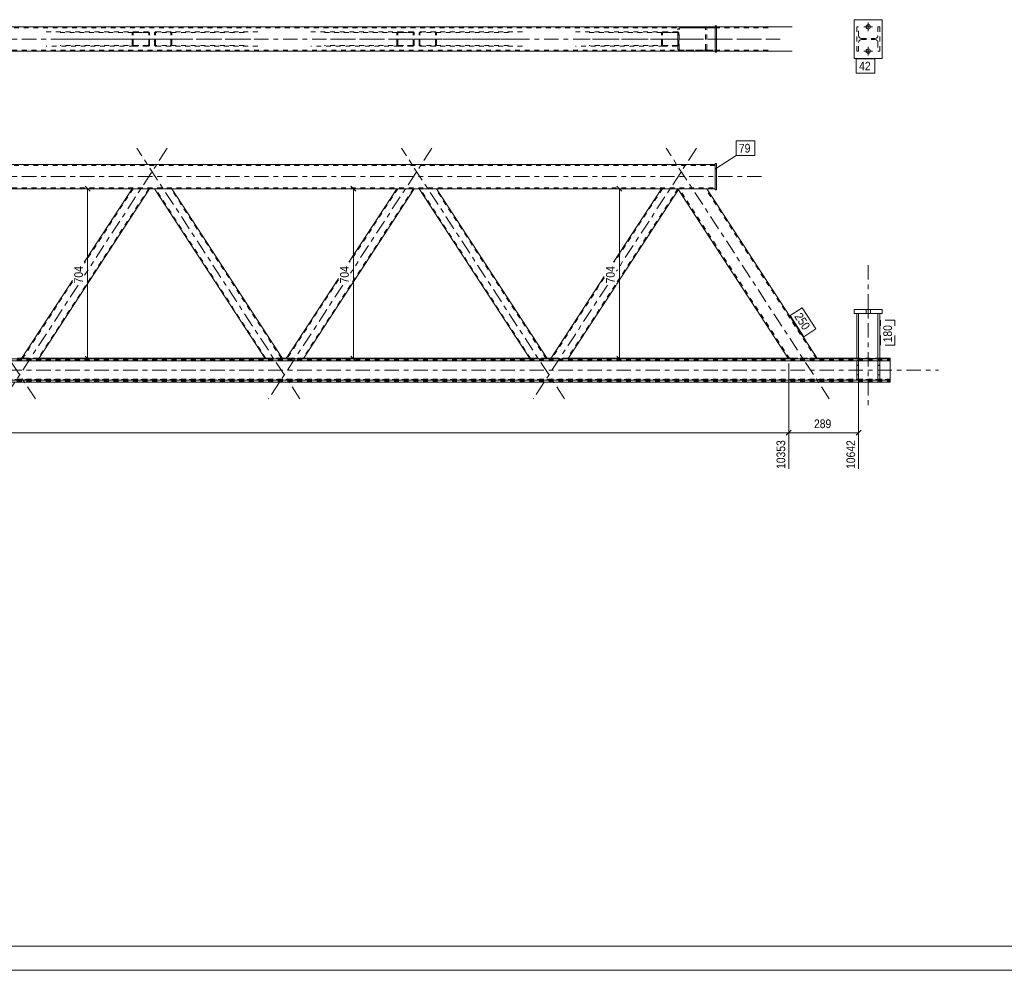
# Model space of a CAD drawing. Header units: millimetres. Extents: x 0 to 914, y 0 to 420.
# Tile 4 of 10: x 500 to 704, y 0 to 197. Entities that reach past the tile are written whole.
import ezdxf

# ---------------------------------------------------------------- set-up
doc = ezdxf.new("R2010")
doc.units = ezdxf.units.MM
for name, pattern in [('XKITLINE00', [0]), ('XKITLINE01', [4, 1, -1, 1, -1]), ('XKITLINE02', [4, 2, -2]), ('XKITLINE03', [6, 3, -1, 1, -1])]:
    doc.linetypes.add(name, pattern=pattern)
for name, color, linetype, lineweight in [('Arkusz rysunku', 3, 'Continuous', 0), ('Element', 2, 'Continuous', 0), ('Wymiar', 4, 'Continuous', 0), ('Znak elementu', 2, 'Continuous', 0), ('Śruba', 3, 'Continuous', 0)]:
    doc.layers.add(name, color=color, linetype=linetype, lineweight=lineweight)
doc.styles.add('ARIAL', font='ARIAL.TTF')

msp = doc.modelspace()

# ---------------------------------------------------------------- linework, layer by layer
at = {"layer": 'Arkusz rysunku', "linetype": 'XKITLINE00', "lineweight": 0}
for p, q in [((5, 5), (909, 5)), ((0, 0), (914, 0))]:
    msp.add_line(p, q, dxfattribs=at)
at = {"layer": 'Element', "linetype": 'XKITLINE00', "lineweight": 0}
for p, q in [((672.78, 188.72), (672.78, 196.72)), ((672.78, 196.72), (678.58, 196.72)), ((678.58, 196.72), (678.58, 188.72)), ((644, 195.22), (174.62, 195.22)), ((644.3, 195.47), (644, 195.47)), ((644, 195.47), (644, 189.97)), ((644.3, 189.97), (644.3, 195.47)), ((659.97, 195.22), (644.3, 195.22)), ((174.62, 190.22), (644, 190.22)), ((636.78, 190.22), (636.8, 190.22)), ((644, 190.22), (636.8, 190.22)), ((641.81, 190.22), (641.82, 190.22)), ((644, 189.97), (644.3, 189.97)), ((659.97, 190.22), (644.3, 190.22)), ((678.58, 188.72), (672.78, 188.72)), ((174.62, 166.74), (644, 166.74)), ((644, 161.49), (644, 166.99)), ((644, 166.99), (644.3, 166.99)), ((644.3, 166.99), (644.3, 161.49)), ((636.32, 161.74), (182.24, 161.74)), ((527.01, 161.74), (504.13, 126.58)), ((523.43, 161.74), (513.52, 146.52)), ((550.91, 126.58), (528.03, 161.74)), ((554.49, 126.58), (531.61, 161.74)), ((581.74, 161.74), (558.87, 126.58)), ((578.17, 161.74), (568.26, 146.52)), ((605.65, 126.58), (582.77, 161.74)), ((609.23, 126.58), (586.35, 161.74)), ((632.91, 161.74), (623, 146.52)), ((636.4, 161.61), (623.59, 141.93)), ((659.21, 126.55), (636.32, 161.74)), ((636.35, 161.74), (636.32, 161.74)), ((636.61, 161.74), (636.35, 161.74)), ((642.28, 161.74), (636.61, 161.74)), ((644, 161.74), (642.28, 161.74)), ((665.18, 126.55), (642.28, 161.74)), ((644.3, 161.49), (644, 161.49)), ((511.07, 142.76), (500.55, 126.58)), ((566.07, 143.16), (555.29, 126.58)), ((621.07, 143.56), (610.02, 126.58)), ((623.5, 141.79), (613.6, 126.58)), ((672.78, 136.75), (672.78, 135.95)), ((678.58, 136.75), (672.78, 136.75)), ((678.58, 135.95), (678.58, 136.75)), ((672.78, 135.95), (678.58, 135.95)), ((673.28, 135.95), (673.28, 126.54)), ((673.68, 126.54), (673.68, 135.95)), ((677.68, 135.95), (677.68, 126.54)), ((678.08, 126.54), (678.08, 135.95)), ((659.69, 126.54), (157.67, 126.54)), ((500.62, 126.7), (499.68, 126.7)), ((500.57, 126.58), (500.55, 126.58)), ((500.65, 126.58), (500.57, 126.58)), ((500.76, 126.57), (500.65, 126.58)), ((500.9, 126.57), (500.76, 126.57)), ((500.9, 126.57), (503.76, 126.57)), ((503.9, 126.57), (503.76, 126.57)), ((504.02, 126.58), (503.9, 126.57)), ((504.1, 126.58), (504.02, 126.58)), ((504.13, 126.58), (504.1, 126.58)), ((550.84, 126.7), (504.2, 126.7)), ((550.94, 126.58), (550.91, 126.58)), ((551.02, 126.58), (550.94, 126.58)), ((551.14, 126.57), (551.02, 126.58)), ((551.28, 126.57), (551.14, 126.57)), ((551.28, 126.57), (554.14, 126.57)), ((554.28, 126.57), (554.14, 126.57)), ((554.39, 126.58), (554.28, 126.57)), ((554.47, 126.58), (554.39, 126.58)), ((555.36, 126.7), (554.42, 126.7)), ((554.49, 126.58), (554.47, 126.58)), ((555.31, 126.58), (555.29, 126.58)), ((555.39, 126.58), (555.31, 126.58)), ((555.5, 126.57), (555.39, 126.58)), ((555.64, 126.57), (555.5, 126.57)), ((555.64, 126.57), (558.5, 126.57)), ((558.64, 126.57), (558.5, 126.57)), ((558.76, 126.58), (558.64, 126.57)), ((558.84, 126.58), (558.76, 126.58)), ((558.87, 126.58), (558.84, 126.58)), ((605.57, 126.7), (558.94, 126.7)), ((605.68, 126.58), (605.65, 126.58)), ((605.76, 126.58), (605.68, 126.58)), ((605.88, 126.57), (605.76, 126.58)), ((606.01, 126.57), (605.88, 126.57)), ((606.01, 126.57), (608.88, 126.57)), ((609.01, 126.57), (608.88, 126.57)), ((609.13, 126.58), (609.01, 126.57)), ((609.2, 126.58), (609.13, 126.58)), ((610.1, 126.7), (609.15, 126.7)), ((609.23, 126.58), (609.2, 126.58)), ((610.05, 126.58), (610.02, 126.58)), ((610.13, 126.58), (610.05, 126.58)), ((610.24, 126.57), (610.13, 126.58)), ((610.38, 126.57), (610.24, 126.57)), ((610.38, 126.57), (613.24, 126.57)), ((613.38, 126.57), (613.24, 126.57)), ((613.5, 126.58), (613.38, 126.57)), ((613.57, 126.58), (613.5, 126.58)), ((613.6, 126.58), (613.57, 126.58)), ((659.12, 126.7), (613.68, 126.7)), ((659.25, 126.55), (659.21, 126.55)), ((659.36, 126.55), (659.25, 126.55)), ((659.52, 126.54), (659.36, 126.55)), ((659.7, 126.54), (659.52, 126.54)), ((664.71, 126.54), (659.7, 126.54)), ((659.7, 126.54), (664.71, 126.54)), ((664.89, 126.54), (664.71, 126.54)), ((664.72, 126.54), (680.18, 126.54)), ((665.05, 126.55), (664.89, 126.54)), ((665.15, 126.55), (665.05, 126.55)), ((673.28, 126.7), (665.09, 126.7)), ((665.18, 126.55), (665.15, 126.55)), ((673.28, 126.54), (673.68, 126.54)), ((673.72, 126.6), (673.68, 126.6)), ((673.85, 126.61), (673.72, 126.6)), ((674.05, 126.61), (673.85, 126.61)), ((674.28, 126.62), (674.05, 126.61)), ((674.28, 126.62), (677.08, 126.62)), ((677.31, 126.61), (677.08, 126.62)), ((677.5, 126.61), (677.31, 126.61)), ((677.63, 126.6), (677.5, 126.61)), ((677.68, 126.6), (677.63, 126.6)), ((677.68, 126.54), (678.08, 126.54)), ((680.18, 126.7), (678.08, 126.7)), ((680.18, 126.7), (680.18, 122.39)), ((141.58, 126.14), (680.18, 126.14)), ((673.28, 126.12), (673.28, 126.14)), ((673.28, 126.12), (673.68, 126.12)), ((673.28, 126.12), (673.28, 122.17)), ((673.68, 126.12), (673.68, 126.14)), ((673.68, 126.12), (673.68, 122.17)), ((677.68, 126.12), (677.68, 126.14)), ((677.68, 126.12), (678.08, 126.12)), ((677.68, 126.12), (677.68, 122.17)), ((678.08, 126.12), (678.08, 126.14)), ((678.08, 126.12), (678.08, 122.17)), ((680.18, 121.74), (680.18, 122.39)), ((141.58, 122.14), (680.18, 122.14)), ((141.58, 121.74), (680.18, 121.74)), ((673.68, 122.17), (673.28, 122.17)), ((678.08, 122.17), (677.68, 122.17))]:
    msp.add_line(p, q, dxfattribs=at)
at = {"layer": 'Element', "linetype": 'XKITLINE01', "lineweight": 0}
for p, q in [((644, 195.02), (174.62, 195.02)), ((505.63, 194.22), (523.78, 194.22)), ((508.49, 194.07), (526.65, 194.07)), ((523.45, 194.03), (523.43, 193.92)), ((523.43, 191.52), (523.43, 193.92)), ((523.53, 194.13), (523.45, 194.03)), ((523.65, 194.2), (523.53, 194.13)), ((523.61, 193.92), (523.62, 193.98)), ((523.61, 191.52), (523.61, 193.92)), ((523.62, 193.98), (523.66, 194.03)), ((523.78, 194.22), (523.65, 194.2)), ((523.66, 194.03), (523.72, 194.06)), ((523.72, 194.06), (523.78, 194.07)), ((523.78, 194.22), (526.65, 194.22)), ((526.65, 194.07), (523.78, 194.07)), ((526.78, 194.2), (526.65, 194.22)), ((526.65, 194.07), (526.72, 194.06)), ((526.72, 194.06), (526.77, 194.03)), ((526.77, 194.03), (526.81, 193.98)), ((526.9, 194.13), (526.78, 194.2)), ((526.81, 193.98), (526.83, 193.92)), ((526.83, 191.52), (526.83, 193.92)), ((526.98, 194.03), (526.9, 194.13)), ((527.01, 193.92), (526.98, 194.03)), ((527.01, 191.52), (527.01, 193.92)), ((528.06, 194.03), (528.03, 193.92)), ((528.03, 191.52), (528.03, 193.92)), ((528.14, 194.13), (528.06, 194.03)), ((528.25, 194.2), (528.14, 194.13)), ((528.21, 193.92), (528.22, 193.98)), ((528.21, 191.52), (528.21, 193.92)), ((528.22, 193.98), (528.26, 194.03)), ((528.39, 194.22), (528.25, 194.2)), ((528.26, 194.03), (528.32, 194.06)), ((528.32, 194.06), (528.39, 194.07)), ((549.41, 194.22), (528.39, 194.22)), ((546.55, 194.07), (528.39, 194.07)), ((531.39, 194.2), (531.25, 194.22)), ((531.25, 194.07), (531.32, 194.06)), ((531.32, 194.06), (531.38, 194.03)), ((531.38, 194.03), (531.42, 193.98)), ((531.51, 194.13), (531.39, 194.2)), ((531.42, 193.98), (531.43, 193.92)), ((531.43, 191.52), (531.43, 193.92)), ((531.58, 194.03), (531.51, 194.13)), ((531.61, 193.92), (531.58, 194.03)), ((531.61, 191.52), (531.61, 193.92)), ((560.36, 194.22), (578.52, 194.22)), ((563.23, 194.07), (581.39, 194.07)), ((578.19, 194.03), (578.17, 193.92)), ((578.17, 191.52), (578.17, 193.92)), ((578.27, 194.13), (578.19, 194.03)), ((578.39, 194.2), (578.27, 194.13)), ((578.34, 193.92), (578.36, 193.98)), ((578.34, 191.52), (578.34, 193.92)), ((578.36, 193.98), (578.4, 194.03)), ((578.52, 194.22), (578.39, 194.2)), ((578.4, 194.03), (578.46, 194.06)), ((578.46, 194.06), (578.52, 194.07)), ((578.52, 194.22), (581.39, 194.22)), ((581.39, 194.07), (578.52, 194.07)), ((581.52, 194.2), (581.39, 194.22)), ((581.39, 194.07), (581.46, 194.06)), ((581.46, 194.06), (581.51, 194.03)), ((581.51, 194.03), (581.55, 193.98)), ((581.64, 194.13), (581.52, 194.2)), ((581.55, 193.98), (581.57, 193.92)), ((581.57, 191.52), (581.57, 193.92)), ((581.72, 194.03), (581.64, 194.13)), ((581.74, 193.92), (581.72, 194.03)), ((581.74, 191.52), (581.74, 193.92)), ((582.8, 194.03), (582.77, 193.92)), ((582.77, 191.52), (582.77, 193.92)), ((582.88, 194.13), (582.8, 194.03)), ((582.99, 194.2), (582.88, 194.13)), ((582.95, 193.92), (582.96, 193.98)), ((582.95, 191.52), (582.95, 193.92)), ((582.96, 193.98), (583, 194.03)), ((583.13, 194.22), (582.99, 194.2)), ((583, 194.03), (583.06, 194.06)), ((583.06, 194.06), (583.13, 194.07)), ((604.15, 194.22), (583.13, 194.22)), ((601.29, 194.07), (583.13, 194.07)), ((586.13, 194.2), (585.99, 194.22)), ((585.99, 194.07), (586.06, 194.06)), ((586.06, 194.06), (586.12, 194.03)), ((586.12, 194.03), (586.16, 193.98)), ((586.25, 194.13), (586.13, 194.2)), ((586.16, 193.98), (586.17, 193.92)), ((586.17, 191.52), (586.17, 193.92)), ((586.32, 194.03), (586.25, 194.13)), ((586.35, 193.92), (586.32, 194.03)), ((586.35, 191.52), (586.35, 193.92)), ((615.1, 194.22), (633.26, 194.22)), ((617.97, 194.07), (636.13, 194.07)), ((632.93, 194.03), (632.91, 193.92)), ((632.91, 191.52), (632.91, 193.92)), ((633.01, 194.13), (632.93, 194.03)), ((633.13, 194.2), (633.01, 194.13)), ((633.08, 193.92), (633.1, 193.98)), ((633.08, 191.52), (633.08, 193.92)), ((633.1, 193.98), (633.14, 194.03)), ((633.26, 194.22), (633.13, 194.2)), ((633.14, 194.03), (633.19, 194.06)), ((633.19, 194.06), (633.26, 194.07)), ((633.26, 194.22), (636.13, 194.22)), ((636.13, 194.07), (633.26, 194.07)), ((636.26, 194.2), (636.13, 194.22)), ((636.13, 194.07), (636.2, 194.06)), ((636.2, 194.06), (636.25, 194.03)), ((636.25, 194.03), (636.29, 193.98)), ((636.38, 194.13), (636.26, 194.2)), ((636.29, 193.98), (636.31, 193.92)), ((636.31, 191.52), (636.31, 193.92)), ((636.35, 194.96), (636.32, 194.82)), ((636.32, 190.62), (636.32, 194.82)), ((636.35, 194.97), (636.35, 194.96)), ((636.46, 194.03), (636.38, 194.13)), ((636.48, 193.92), (636.46, 194.03)), ((636.48, 191.52), (636.48, 193.92)), ((636.56, 194.82), (636.57, 194.9)), ((636.56, 190.62), (636.56, 194.82)), ((636.57, 194.9), (636.63, 194.96)), ((636.63, 195.19), (636.61, 195.19)), ((636.8, 195.22), (636.63, 195.19)), ((636.63, 194.96), (636.65, 194.98)), ((636.65, 194.98), (636.7, 195)), ((636.7, 195), (636.8, 195.02)), ((644.3, 195.22), (636.8, 195.22)), ((654.95, 195.02), (636.8, 195.02)), ((641.99, 195.19), (641.81, 195.22)), ((641.81, 195.02), (641.9, 195)), ((641.9, 195), (641.97, 194.96)), ((641.97, 194.96), (642.03, 194.9)), ((642.03, 194.9), (642.04, 194.82)), ((642.04, 190.62), (642.04, 194.82)), ((642.25, 194.96), (642.25, 194.97)), ((642.28, 194.82), (642.25, 194.96)), ((642.28, 190.62), (642.28, 194.82)), ((644, 190.22), (644, 195.22)), ((673.28, 195.22), (673.28, 190.22)), ((673.68, 195.22), (673.28, 195.22)), ((673.68, 193.44), (673.68, 195.22)), ((678.08, 195.22), (677.68, 195.22)), ((677.68, 195.22), (677.68, 193.44)), ((678.08, 190.22), (678.08, 195.22)), ((523.43, 191.52), (523.45, 191.4)), ((523.62, 191.46), (523.61, 191.52)), ((523.66, 191.41), (523.62, 191.46)), ((526.81, 191.46), (526.77, 191.41)), ((526.83, 191.52), (526.81, 191.46)), ((526.98, 191.4), (527.01, 191.52)), ((528.03, 191.52), (528.06, 191.4)), ((528.22, 191.46), (528.21, 191.52)), ((528.26, 191.41), (528.22, 191.46)), ((531.42, 191.46), (531.38, 191.41)), ((531.43, 191.52), (531.42, 191.46)), ((531.58, 191.4), (531.61, 191.52)), ((578.17, 191.52), (578.19, 191.4)), ((578.36, 191.46), (578.34, 191.52)), ((578.4, 191.41), (578.36, 191.46)), ((581.55, 191.46), (581.51, 191.41)), ((581.57, 191.52), (581.55, 191.46)), ((581.72, 191.4), (581.74, 191.52)), ((582.77, 191.52), (582.8, 191.4)), ((582.96, 191.46), (582.95, 191.52)), ((583, 191.41), (582.96, 191.46)), ((586.16, 191.46), (586.12, 191.41)), ((586.17, 191.52), (586.16, 191.46)), ((586.32, 191.4), (586.35, 191.52)), ((632.91, 191.52), (632.93, 191.4)), ((633.1, 191.46), (633.08, 191.52)), ((633.14, 191.41), (633.1, 191.46)), ((636.29, 191.46), (636.25, 191.41)), ((636.31, 191.52), (636.29, 191.46)), ((636.46, 191.4), (636.48, 191.52)), ((673.72, 193.21), (673.68, 193.44)), ((673.68, 191.99), (673.72, 192.22)), ((673.68, 190.22), (673.68, 191.99)), ((674.28, 192.84), (674.05, 192.89)), ((674.05, 192.55), (674.28, 192.59)), ((674.28, 192.84), (677.08, 192.84)), ((674.28, 192.59), (677.08, 192.59)), ((677.31, 192.89), (677.08, 192.84)), ((677.08, 192.59), (677.31, 192.55)), ((677.68, 193.44), (677.63, 193.21)), ((677.63, 192.22), (677.68, 191.99)), ((677.68, 191.99), (677.68, 190.22)), ((174.62, 190.42), (644, 190.42)), ((523.78, 191.22), (505.63, 191.22)), ((526.65, 191.37), (508.49, 191.37)), ((523.45, 191.4), (523.53, 191.31)), ((523.53, 191.31), (523.65, 191.24)), ((523.65, 191.24), (523.78, 191.22)), ((523.72, 191.38), (523.66, 191.41)), ((523.78, 191.37), (523.72, 191.38)), ((523.78, 191.37), (526.65, 191.37)), ((526.65, 191.22), (523.78, 191.22)), ((526.72, 191.38), (526.65, 191.37)), ((526.65, 191.22), (526.78, 191.24)), ((526.77, 191.41), (526.72, 191.38)), ((526.78, 191.24), (526.9, 191.31)), ((526.9, 191.31), (526.98, 191.4)), ((528.06, 191.4), (528.14, 191.31)), ((528.14, 191.31), (528.25, 191.24)), ((528.25, 191.24), (528.39, 191.22)), ((528.32, 191.38), (528.26, 191.41)), ((528.39, 191.37), (528.32, 191.38)), ((546.55, 191.37), (528.39, 191.37)), ((549.41, 191.22), (528.39, 191.22)), ((531.32, 191.38), (531.25, 191.37)), ((531.25, 191.22), (531.39, 191.24)), ((531.38, 191.41), (531.32, 191.38)), ((531.39, 191.24), (531.51, 191.31)), ((531.51, 191.31), (531.58, 191.4)), ((578.52, 191.22), (560.36, 191.22)), ((581.39, 191.37), (563.23, 191.37)), ((578.19, 191.4), (578.27, 191.31)), ((578.27, 191.31), (578.39, 191.24)), ((578.39, 191.24), (578.52, 191.22)), ((578.46, 191.38), (578.4, 191.41)), ((578.52, 191.37), (578.46, 191.38)), ((578.52, 191.37), (581.39, 191.37)), ((581.39, 191.22), (578.52, 191.22)), ((581.46, 191.38), (581.39, 191.37)), ((581.39, 191.22), (581.52, 191.24)), ((581.51, 191.41), (581.46, 191.38)), ((581.52, 191.24), (581.64, 191.31)), ((581.64, 191.31), (581.72, 191.4)), ((582.8, 191.4), (582.88, 191.31)), ((582.88, 191.31), (582.99, 191.24)), ((582.99, 191.24), (583.13, 191.22)), ((583.06, 191.38), (583, 191.41)), ((583.13, 191.37), (583.06, 191.38)), ((601.29, 191.37), (583.13, 191.37)), ((604.15, 191.22), (583.13, 191.22)), ((586.06, 191.38), (585.99, 191.37)), ((585.99, 191.22), (586.13, 191.24)), ((586.12, 191.41), (586.06, 191.38)), ((586.13, 191.24), (586.25, 191.31)), ((586.25, 191.31), (586.32, 191.4)), ((633.26, 191.22), (615.1, 191.22)), ((636.13, 191.37), (617.97, 191.37)), ((632.93, 191.4), (633.01, 191.31)), ((633.01, 191.31), (633.13, 191.24)), ((633.13, 191.24), (633.26, 191.22)), ((633.19, 191.38), (633.14, 191.41)), ((633.26, 191.37), (633.19, 191.38)), ((633.26, 191.37), (636.13, 191.37)), ((636.13, 191.22), (633.26, 191.22)), ((636.2, 191.38), (636.13, 191.37)), ((636.13, 191.22), (636.26, 191.24)), ((636.25, 191.41), (636.2, 191.38)), ((636.26, 191.24), (636.38, 191.31)), ((636.32, 190.62), (636.34, 190.55)), ((636.34, 190.55), (636.35, 190.47)), ((636.38, 191.31), (636.46, 191.4)), ((636.57, 190.54), (636.56, 190.62)), ((636.63, 190.48), (636.57, 190.54)), ((636.61, 190.25), (636.78, 190.22)), ((636.7, 190.43), (636.63, 190.48)), ((636.8, 190.42), (636.7, 190.43)), ((654.95, 190.42), (636.8, 190.42)), ((641.9, 190.43), (641.81, 190.42)), ((641.82, 190.22), (641.99, 190.25)), ((641.97, 190.48), (641.9, 190.43)), ((642.03, 190.54), (641.97, 190.48)), ((642.04, 190.62), (642.03, 190.54)), ((642.25, 190.47), (642.27, 190.55)), ((642.27, 190.55), (642.28, 190.62)), ((644.3, 190.22), (644, 190.22)), ((673.28, 190.22), (673.68, 190.22)), ((677.68, 190.22), (678.08, 190.22)), ((644, 166.54), (174.62, 166.54)), ((644, 166.74), (644, 161.74)), ((174.62, 161.94), (644, 161.94)), ((526.83, 161.74), (504, 126.66)), ((523.61, 161.74), (513.59, 146.36)), ((527.01, 161.74), (523.43, 161.74)), ((531.61, 161.74), (528.03, 161.74)), ((551.09, 126.58), (528.21, 161.74)), ((554.31, 126.58), (531.43, 161.74)), ((578.34, 161.74), (568.44, 146.52)), ((581.57, 161.74), (568.59, 141.81)), ((581.74, 161.74), (578.17, 161.74)), ((586.35, 161.74), (582.77, 161.74)), ((605.83, 126.58), (582.95, 161.74)), ((609.05, 126.58), (586.17, 161.74)), ((633.08, 161.74), (623.18, 146.52)), ((636.31, 161.74), (623.59, 142.21)), ((636.48, 161.74), (632.91, 161.74)), ((636.35, 161.74), (636.32, 161.74)), ((636.32, 161.74), (636.32, 161.74)), ((642.28, 161.74), (636.35, 161.74)), ((636.48, 161.74), (636.4, 161.61)), ((659.45, 126.55), (636.56, 161.74)), ((636.8, 161.74), (636.61, 161.74)), ((636.8, 161.74), (636.8, 161.74)), ((664.94, 126.55), (642.04, 161.74)), ((566.07, 142.88), (555.51, 126.66)), ((621.07, 143.29), (610.25, 126.66)), ((511.07, 142.48), (500.78, 126.66)), ((568.59, 141.79), (558.74, 126.66)), ((623.32, 141.79), (613.47, 126.66)), ((673.28, 135.95), (674.28, 135.95)), ((674.28, 135.95), (677.68, 135.95)), ((677.68, 135.95), (678.08, 135.95)), ((141.58, 126.3), (680.18, 126.3)), ((500.55, 126.58), (500.6, 126.66)), ((500.6, 126.66), (500.63, 126.66)), ((504.2, 126.7), (500.62, 126.7)), ((500.63, 126.66), (500.71, 126.66)), ((500.71, 126.66), (500.82, 126.67)), ((500.78, 126.66), (500.73, 126.58)), ((500.73, 126.58), (500.74, 126.58)), ((500.74, 126.58), (500.78, 126.58)), ((500.79, 126.66), (500.78, 126.66)), ((500.78, 126.58), (500.84, 126.58)), ((500.83, 126.66), (500.79, 126.66)), ((500.82, 126.67), (500.96, 126.67)), ((500.89, 126.66), (500.83, 126.66)), ((500.84, 126.58), (500.9, 126.58)), ((500.96, 126.66), (500.89, 126.66)), ((500.9, 126.58), (503.77, 126.58)), ((500.96, 126.67), (503.83, 126.67)), ((500.96, 126.66), (503.82, 126.66)), ((503.77, 126.58), (503.84, 126.58)), ((503.89, 126.66), (503.82, 126.66)), ((503.83, 126.67), (503.96, 126.67)), ((503.84, 126.58), (503.89, 126.58)), ((503.95, 126.66), (503.89, 126.66)), ((503.89, 126.58), (503.93, 126.58)), ((503.93, 126.58), (503.95, 126.58)), ((504, 126.66), (503.95, 126.58)), ((503.99, 126.66), (503.95, 126.66)), ((503.96, 126.67), (504.08, 126.66)), ((504, 126.66), (503.99, 126.66)), ((504.08, 126.66), (504.15, 126.66)), ((504.13, 126.58), (504.18, 126.66)), ((504.15, 126.66), (504.18, 126.66)), ((554.42, 126.7), (550.84, 126.7)), ((550.86, 126.66), (550.89, 126.66)), ((550.89, 126.66), (550.96, 126.66)), ((550.96, 126.66), (551.08, 126.67)), ((551.05, 126.66), (551.04, 126.66)), ((551.09, 126.66), (551.05, 126.66)), ((551.08, 126.67), (551.21, 126.67)), ((551.15, 126.66), (551.09, 126.66)), ((551.09, 126.58), (551.11, 126.58)), ((551.11, 126.58), (551.15, 126.58)), ((551.22, 126.66), (551.15, 126.66)), ((551.15, 126.58), (551.2, 126.58)), ((551.2, 126.58), (551.27, 126.58)), ((551.21, 126.67), (554.08, 126.67)), ((551.22, 126.66), (554.08, 126.66)), ((551.27, 126.58), (554.14, 126.58)), ((554.08, 126.67), (554.22, 126.67)), ((554.15, 126.66), (554.08, 126.66)), ((554.14, 126.58), (554.2, 126.58)), ((554.21, 126.66), (554.15, 126.66)), ((554.2, 126.58), (554.26, 126.58)), ((554.25, 126.66), (554.21, 126.66)), ((554.22, 126.67), (554.33, 126.66)), ((554.26, 126.66), (554.25, 126.66)), ((554.26, 126.58), (554.3, 126.58)), ((554.3, 126.58), (554.31, 126.58)), ((554.33, 126.66), (554.41, 126.66)), ((554.41, 126.66), (554.44, 126.66)), ((555.29, 126.58), (555.34, 126.66)), ((555.34, 126.66), (555.37, 126.66)), ((558.94, 126.7), (555.36, 126.7)), ((555.37, 126.66), (555.45, 126.66)), ((555.45, 126.66), (555.56, 126.67)), ((555.51, 126.66), (555.47, 126.58)), ((555.47, 126.58), (555.48, 126.58)), ((555.48, 126.58), (555.52, 126.58)), ((555.53, 126.66), (555.51, 126.66)), ((555.52, 126.58), (555.57, 126.58)), ((555.57, 126.66), (555.53, 126.66)), ((555.56, 126.67), (555.7, 126.67)), ((555.63, 126.66), (555.57, 126.66)), ((555.57, 126.58), (555.64, 126.58)), ((555.7, 126.66), (555.63, 126.66)), ((555.64, 126.58), (558.51, 126.58)), ((555.7, 126.67), (558.56, 126.67)), ((555.7, 126.66), (558.56, 126.66)), ((558.51, 126.58), (558.57, 126.58)), ((558.56, 126.67), (558.7, 126.67)), ((558.63, 126.66), (558.56, 126.66)), ((558.57, 126.58), (558.63, 126.58)), ((558.69, 126.66), (558.63, 126.66)), ((558.63, 126.58), (558.67, 126.58)), ((558.67, 126.58), (558.69, 126.58)), ((558.74, 126.66), (558.69, 126.58)), ((558.72, 126.66), (558.69, 126.66)), ((558.7, 126.67), (558.81, 126.66)), ((558.74, 126.66), (558.72, 126.66)), ((558.81, 126.66), (558.89, 126.66)), ((558.87, 126.58), (558.92, 126.66)), ((558.89, 126.66), (558.92, 126.66)), ((609.15, 126.7), (605.57, 126.7)), ((605.6, 126.66), (605.63, 126.66)), ((605.63, 126.66), (605.7, 126.66)), ((605.7, 126.66), (605.82, 126.67)), ((605.79, 126.66), (605.78, 126.66)), ((605.83, 126.66), (605.79, 126.66)), ((605.82, 126.67), (605.95, 126.67)), ((605.89, 126.66), (605.83, 126.66)), ((605.83, 126.58), (605.84, 126.58)), ((605.84, 126.58), (605.88, 126.58)), ((605.88, 126.58), (605.94, 126.58)), ((605.96, 126.66), (605.89, 126.66)), ((605.94, 126.58), (606.01, 126.58)), ((605.95, 126.67), (608.82, 126.67)), ((605.96, 126.66), (608.82, 126.66)), ((606.01, 126.58), (608.87, 126.58)), ((608.82, 126.67), (608.95, 126.67)), ((608.89, 126.66), (608.82, 126.66)), ((608.87, 126.58), (608.94, 126.58)), ((608.95, 126.66), (608.89, 126.66)), ((608.94, 126.58), (609, 126.58)), ((608.95, 126.67), (609.07, 126.66)), ((608.99, 126.66), (608.95, 126.66)), ((609, 126.66), (608.99, 126.66)), ((609, 126.58), (609.04, 126.58)), ((609.04, 126.58), (609.05, 126.58)), ((609.07, 126.66), (609.15, 126.66)), ((609.15, 126.66), (609.18, 126.66)), ((610.02, 126.58), (610.07, 126.66)), ((610.07, 126.66), (610.1, 126.66)), ((613.68, 126.7), (610.1, 126.7)), ((610.1, 126.66), (610.18, 126.66)), ((610.18, 126.66), (610.3, 126.67)), ((610.25, 126.66), (610.2, 126.58)), ((610.2, 126.58), (610.22, 126.58)), ((610.22, 126.58), (610.25, 126.58)), ((610.27, 126.66), (610.25, 126.66)), ((610.25, 126.58), (610.31, 126.58)), ((610.31, 126.66), (610.27, 126.66)), ((610.3, 126.67), (610.44, 126.67)), ((610.37, 126.66), (610.31, 126.66)), ((610.31, 126.58), (610.38, 126.58)), ((610.43, 126.66), (610.37, 126.66)), ((610.38, 126.58), (613.24, 126.58)), ((610.43, 126.66), (613.3, 126.66)), ((610.44, 126.67), (613.3, 126.67)), ((613.24, 126.58), (613.31, 126.58)), ((613.3, 126.67), (613.44, 126.67)), ((613.37, 126.66), (613.3, 126.66)), ((613.31, 126.58), (613.37, 126.58)), ((613.42, 126.66), (613.37, 126.66)), ((613.37, 126.58), (613.41, 126.58)), ((613.41, 126.58), (613.43, 126.58)), ((613.46, 126.66), (613.42, 126.66)), ((613.47, 126.66), (613.43, 126.58)), ((613.44, 126.67), (613.55, 126.66)), ((613.47, 126.66), (613.46, 126.66)), ((613.55, 126.66), (613.63, 126.66)), ((613.6, 126.58), (613.65, 126.66)), ((613.63, 126.66), (613.65, 126.66)), ((665.09, 126.7), (659.12, 126.7)), ((659.13, 126.69), (659.16, 126.69)), ((659.16, 126.69), (659.26, 126.69)), ((659.26, 126.69), (659.42, 126.7)), ((659.38, 126.69), (659.37, 126.69)), ((659.43, 126.69), (659.38, 126.69)), ((659.42, 126.7), (659.6, 126.7)), ((659.51, 126.69), (659.43, 126.69)), ((659.45, 126.55), (659.47, 126.55)), ((659.47, 126.55), (659.53, 126.55)), ((659.6, 126.69), (659.51, 126.69)), ((659.53, 126.55), (659.6, 126.55)), ((659.6, 126.7), (664.61, 126.7)), ((659.6, 126.69), (664.61, 126.69)), ((659.6, 126.55), (659.7, 126.55)), ((659.7, 126.54), (659.69, 126.54)), ((659.7, 126.55), (664.71, 126.55)), ((664.61, 126.7), (664.79, 126.7)), ((664.7, 126.69), (664.61, 126.69)), ((664.78, 126.69), (664.7, 126.69)), ((664.71, 126.55), (664.8, 126.55)), ((664.72, 126.54), (664.71, 126.54)), ((664.84, 126.69), (664.78, 126.69)), ((664.79, 126.7), (664.95, 126.69)), ((664.8, 126.55), (664.87, 126.55)), ((664.86, 126.69), (664.84, 126.69)), ((664.87, 126.55), (664.92, 126.55)), ((664.92, 126.55), (664.94, 126.55)), ((664.95, 126.69), (665.05, 126.69)), ((665.05, 126.69), (665.09, 126.69)), ((678.08, 126.7), (673.28, 126.7)), ((673.28, 126.7), (673.68, 126.7)), ((673.28, 122.28), (673.28, 126.27)), ((673.28, 126.27), (673.68, 126.27)), ((673.68, 126.64), (673.72, 126.64)), ((673.68, 122.28), (673.68, 126.27)), ((673.72, 126.64), (673.85, 126.63)), ((673.85, 126.63), (674.05, 126.63)), ((674.05, 126.63), (674.28, 126.62)), ((674.28, 126.62), (677.08, 126.62)), ((677.08, 126.62), (677.31, 126.63)), ((677.31, 126.63), (677.5, 126.63)), ((677.5, 126.63), (677.63, 126.64)), ((677.63, 126.64), (677.68, 126.64)), ((677.68, 126.7), (678.08, 126.7)), ((677.68, 122.28), (677.68, 126.27)), ((677.68, 126.27), (678.08, 126.27)), ((678.08, 122.28), (678.08, 126.27)), ((141.58, 126.2), (680.18, 126.2)), ((673.28, 126.23), (673.68, 126.23)), ((673.28, 126.16), (673.68, 126.16)), ((673.28, 126.16), (673.28, 126.14)), ((673.28, 126.14), (673.28, 126.16)), ((673.68, 125.2), (673.28, 125.2)), ((673.28, 125.19), (673.68, 125.19)), ((673.68, 126.14), (673.68, 126.16)), ((673.68, 126.16), (673.68, 126.14)), ((677.68, 126.23), (678.08, 126.23)), ((677.68, 126.16), (678.08, 126.16)), ((677.68, 126.16), (677.68, 126.14)), ((677.68, 126.14), (677.68, 126.16)), ((678.08, 125.2), (677.68, 125.2)), ((677.68, 125.19), (678.08, 125.19)), ((678.08, 126.14), (678.08, 126.16)), ((678.08, 126.16), (678.08, 126.14)), ((141.58, 122.3), (680.18, 122.3)), ((680.18, 122.24), (141.58, 122.24)), ((673.28, 123.25), (673.68, 123.25)), ((673.28, 123.24), (673.68, 123.24)), ((673.28, 122.32), (673.68, 122.32)), ((673.68, 122.28), (673.28, 122.28)), ((673.68, 122.21), (673.28, 122.21)), ((673.28, 122.21), (673.28, 122.17)), ((673.68, 122.17), (673.68, 122.21)), ((677.68, 123.25), (678.08, 123.25)), ((677.68, 123.24), (678.08, 123.24)), ((677.68, 122.32), (678.08, 122.32)), ((678.08, 122.28), (677.68, 122.28)), ((678.08, 122.21), (677.68, 122.21)), ((677.68, 122.21), (677.68, 122.17)), ((678.08, 122.17), (678.08, 122.21)), ((680.18, 122.28), (680.18, 122.6)), ((680.18, 122.3), (680.18, 122.25)), ((680.18, 122.25), (680.18, 122.3)), ((680.18, 122.25), (680.18, 122.28)), ((141.58, 121.9), (680.18, 121.9))]:
    msp.add_line(p, q, dxfattribs=at)
at = {"layer": 'Element', "linetype": 'XKITLINE03', "lineweight": 0}
for p, q in [((164.62, 192.72), (654, 192.72)), ((530.67, 192.72), (507.06, 192.72)), ((547.98, 192.72), (524.37, 192.72)), ((585.41, 192.72), (561.8, 192.72)), ((602.72, 192.72), (579.11, 192.72)), ((640.15, 192.72), (616.53, 192.72)), ((657.46, 192.72), (633.85, 192.72)), ((675.68, 192.72), (675.68, 192.72)), ((503.39, 118.24), (469.63, 170.12)), ((530.67, 170.12), (513.59, 143.88)), ((558.13, 118.24), (524.37, 170.12)), ((585.41, 170.12), (568.59, 144.28)), ((612.87, 118.24), (579.11, 170.12)), ((640.15, 170.12), (623.59, 144.68)), ((667.61, 118.24), (633.85, 170.12)), ((164.62, 164.24), (654, 164.24)), ((675.68, 145.95), (675.68, 116.62)), ((512.24, 141.79), (496.91, 118.24)), ((566.98, 141.79), (551.65, 118.24)), ((621.71, 141.79), (606.38, 118.24)), ((131.58, 124.22), (690.18, 124.22))]:
    msp.add_line(p, q, dxfattribs=at)
at = {"layer": 'Element', "linetype": 'XKITLINE01', "lineweight": 0}
for centre, radius, start, end in [((641.85, 194.76), 0.446, 27.8436, 72.219), ((674.28, 193.44), 0.6, 202.5, 247.5), ((674.28, 191.99), 0.6, 112.5, 157.5), ((677.08, 193.44), 0.6, 292.5, 337.5), ((677.08, 191.99), 0.6, 22.5, 67.5), ((636.75, 190.67), 0.446, 207.8436, 252.219)]:
    msp.add_arc(centre, radius, start, end, dxfattribs=at)
at = {"layer": 'Wymiar', "linetype": 'XKITLINE00', "lineweight": 0}
for p, q in [((505.12, 161.74), (515.63, 161.74)), ((513.68, 162.25), (514.7, 161.23)), ((514.19, 126.57), (514.19, 161.74)), ((559.86, 161.74), (570.63, 161.74)), ((568.68, 162.25), (569.7, 161.23)), ((569.19, 126.57), (569.19, 161.74)), ((614.6, 161.74), (625.63, 161.74)), ((623.68, 162.25), (624.7, 161.23)), ((624.19, 126.57), (624.19, 161.74)), ((497.18, 126.57), (515.63, 126.57)), ((513.68, 127.08), (514.7, 126.06)), ((551.92, 126.57), (570.63, 126.57)), ((568.68, 127.08), (569.7, 126.06)), ((606.66, 126.57), (625.63, 126.57)), ((623.68, 127.08), (624.7, 126.06)), ((659.22, 125.54), (659.22, 103.75)), ((659.22, 125.54), (659.22, 103.75)), ((673.68, 125.62), (673.68, 103.75)), ((267, 111.24), (659.22, 111.24)), ((659.73, 111.75), (658.71, 110.73)), ((659.73, 111.75), (658.76, 110.78)), ((659.22, 111.24), (673.68, 111.24)), ((674.18, 111.75), (673.17, 110.73))]:
    msp.add_line(p, q, dxfattribs=at)
at = {"layer": 'Znak elementu', "linetype": 'XKITLINE00', "lineweight": 0}
for p, q in [((673.18, 188.62), (677.05, 188.62)), ((673.18, 185.62), (673.18, 188.62)), ((677.05, 185.62), (677.05, 188.62)), ((673.18, 185.62), (677.05, 185.62)), ((648.32, 171.62), (652.19, 171.62)), ((648.32, 168.62), (648.32, 171.62)), ((652.19, 168.62), (652.19, 171.62)), ((644.08, 165.88), (648.32, 168.62)), ((648.32, 168.62), (652.19, 168.62)), ((659.49, 135.49), (662, 137.12)), ((662, 137.12), (664.84, 132.76)), ((659.49, 135.49), (662.33, 131.12)), ((662.33, 131.12), (664.84, 132.76))]:
    msp.add_line(p, q, dxfattribs=at)
at = {"layer": 'Znak elementu', "linetype": 'XKITLINE02', "lineweight": 0}
for p, q in [((678.18, 129.35), (678.18, 134.55)), ((681.18, 134.55), (678.18, 134.55)), ((681.18, 129.35), (681.18, 134.55)), ((681.18, 129.35), (678.18, 129.35))]:
    msp.add_line(p, q, dxfattribs=at)
at = {"layer": 'Śruba', "linetype": 'XKITLINE00', "lineweight": 0}
for p, q in [((675.68, 194.32), (675.68, 196.12)), ((674.78, 195.22), (676.58, 195.22)), ((674.78, 190.22), (676.58, 190.22)), ((675.68, 189.32), (675.68, 191.12)), ((675.23, 136.75), (675.23, 135.95)), ((675.23, 136.75), (675.23, 135.95)), ((675.68, 137.8), (675.68, 134.9)), ((675.68, 137.8), (675.68, 134.9)), ((676.13, 136.75), (676.13, 135.95)), ((676.13, 136.75), (676.13, 135.95))]:
    msp.add_line(p, q, dxfattribs=at)
for centre in [(675.68, 195.22), (675.68, 190.22)]:
    msp.add_circle(centre, 0.45, dxfattribs=at)

# ---------------------------------------------------------------- texts
at = {"layer": 'Wymiar', "style": 'ARIAL', "width": 0.85}
for s, p in [('704', (513.23, 142.15)), ('704', (568.23, 142.15)), ('704', (623.23, 142.15)), ('10353', (658.5, 103.75)), ('10642', (672.96, 103.75))]:
    msp.add_text(s, height=1.8, rotation=90.0002, dxfattribs=at).set_placement(p)
msp.add_text('289', height=1.8, dxfattribs=at).set_placement((664.45, 112.2))
at = {"layer": 'Znak elementu', "style": 'ARIAL', "width": 0.85}
for s, p in [('42', (673.78, 186.22)), ('79', (648.92, 169.22))]:
    msp.add_text(s, height=1.8, dxfattribs=at).set_placement(p)
for s, rotation, p in [('250', -56.9463, (660.32, 135.31)), ('180', 90.0002, (680.58, 129.95))]:
    msp.add_text(s, height=1.8, rotation=rotation, dxfattribs=at).set_placement(p)

doc.saveas('drawing.dxf')
